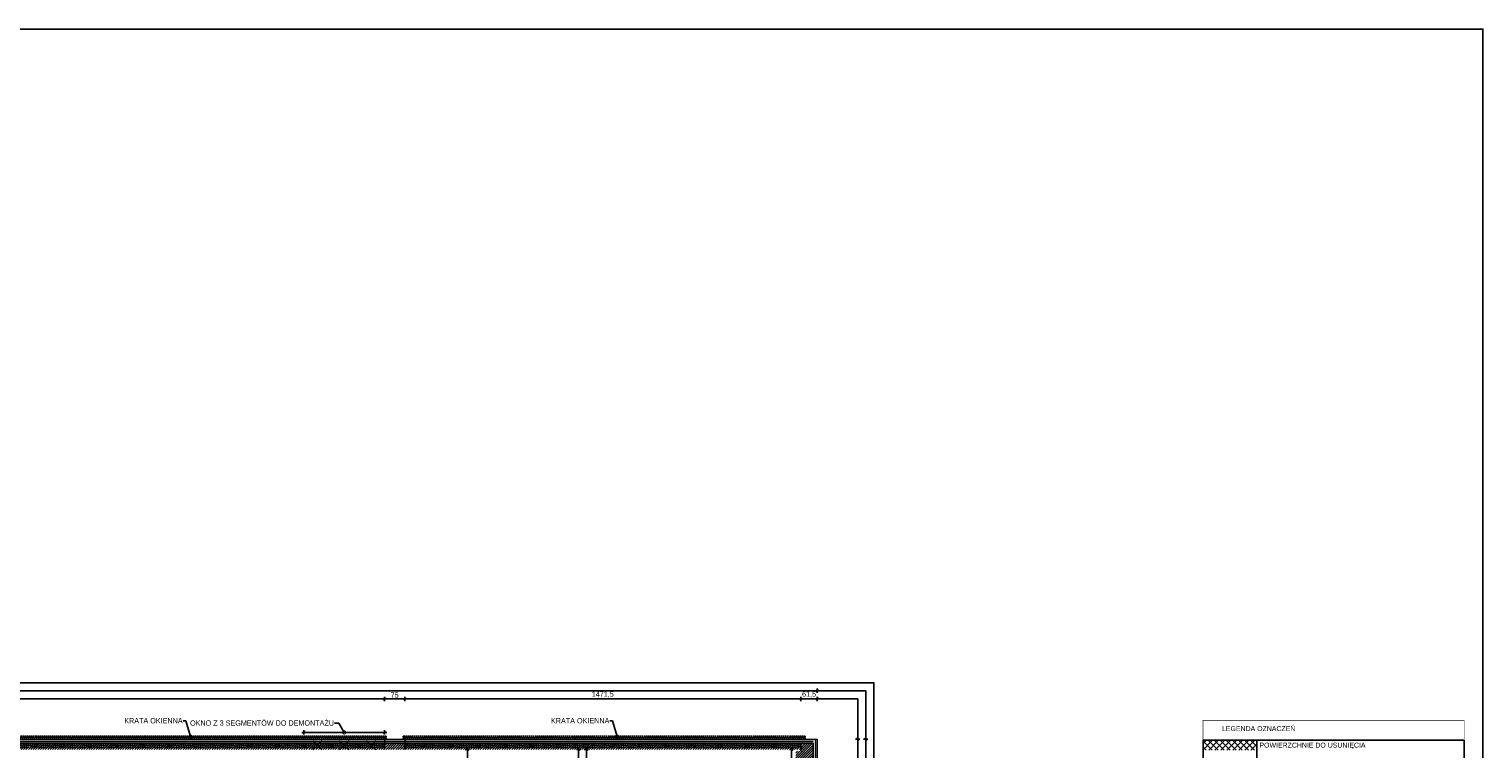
# Model space of a CAD drawing. Header units: millimetres. Extents: x 59331 to 112314, y -16110 to 34390.
# Tile 180 of 198: x 69429 to 74831, y 23218 to 25890. Entities that reach past the tile are written whole.
import ezdxf
from ezdxf import colors
from ezdxf.entities.mleader import LeaderData, LeaderLine
from ezdxf.math import Vec2, Vec3

# ---------------------------------------------------------------- set-up
doc = ezdxf.new("R2010")
doc.units = ezdxf.units.MM
doc.linetypes.add('DASHED', pattern=[0.75, 0.5, -0.25])
doc.layers.get('DEFPOINTS').update_dxf_attribs({"lineweight": 9})
for name, color, linetype in [('_HSA_HATCH_WYPEŁNIENIA_PRZEGRÓD', 205, 'Continuous'), ('_HSA_OPIS', 43, 'Continuous'), ('_HSA_STOLARKA_ZEWNĘTRZNA', 132, 'Continuous'), ('_HSA_WIDOKOWE', 1, 'Continuous'), ('_HSA_WIDOKOWE_CIENKIE', 8, 'Continuous'), ('_HSA_WYM_100', 141, 'Continuous'), ('_HSA_ŚCIANY_MUROWANE', 4, 'Continuous')]:
    doc.layers.add(name, color=color, linetype=linetype)
doc.layers.add('_HSA_IZOLACJA_TERMICZNA', color=2, linetype='Continuous', lineweight=5)
doc.layers.add('_HSA_POMOC_GRAFICZNE', color=7, linetype='Continuous', plot=False)
doc.layers.add('_HSA_UWAGI', color=50, linetype='Continuous', plot=False)
doc.layers.add('_HSA_WYBURZENIA', color=7, linetype='Continuous', true_color=0xdd0303)
doc.layers.add('_HSA_WYBURZENIA_01', color=7, linetype='Continuous', true_color=0xdd0303)
doc.styles.add('ARIAL_100', font='Arial.ttf', dxfattribs={"width": 0.8, "height": 20})
doc.linetypes.add('BATTING', pattern='A,0.00254,-2.54,[134,ltypeshp.shx,S=2.54,R=0,X=-2.54,Y=0],-5.08,[134,ltypeshp.shx,S=2.54,R=180,X=2.54,Y=0],-2.54', length=10.16254)
doc.dimstyles.new('WYM_WEWN_100', dxfattribs={"dimtxt": 20, "dimasz": 2, "dimexe": 10, "dimexo": 0, "dimgap": 4, "dimtad": 1, "dimdec": 1, "dimrnd": 0.1, "dimtxsty": 'ARIAL_100', "dimblk": 'Wym-03', "dimcen": 0, "dimdle": 10, "dimse1": 1, "dimse2": 1, "dimclrt": 256, "dimazin": 2, "dimtfac": 1, "dimtdec": 1, "dimtix": 1, "dimtmove": 2, "dimatfit": 0, "dimfxl": 1, "dimtolj": 1, "dimtzin": 0, "dimarcsym": 0})

# ---------------------------------------------------------------- blocks, each defined once
blk = doc.blocks.new('A$C8bc12de0')
at = {"linetype": 'ByBlock', "ltscale": 10}
for points in [[(2.9, 11.4), (10281.7, 11.4), (10281.7, 8.2), (2.9, 8.2)], [(10284.3, 11.4), (10281.7, 11.4), (10281.7, 0), (10284.3, 0)]]:
    blk.add_lwpolyline(points, close=True, dxfattribs=at)
blk = doc.blocks.new('A$Cb9eda6f9')
at = {"linetype": 'ByBlock', "ltscale": 10}
for points in [[(-3.6, 11.4), (-6.1, 11.4), (-6.1, 0), (-3.6, 0)], [(1485.6, 8.2), (-3.6, 8.2), (-3.6, 11.4), (1485.6, 11.4)], [(1488.1, 11.4), (1485.6, 11.4), (1485.6, 0), (1488.1, 0)]]:
    blk.add_lwpolyline(points, close=True, dxfattribs=at)
blk = doc.blocks.new('*U178')
at = {"linetype": 'ByBlock', "ltscale": 10}
for p, q in [((0, 14), (100, 14)), ((0, 0), (0, 14)), ((0, 0), (100, 0)), ((7, 0), (7, 14)), ((7, 7), (93, 7)), ((93, 14), (93, 0)), ((100, 14), (100, 0))]:
    blk.add_line(p, q, dxfattribs=at)
blk = doc.blocks.new('*U167')
at = {"linetype": 'ByBlock', "ltscale": 10}
for p, q in [((0, 14), (100, 14)), ((0, 0), (0, 14)), ((0, 0), (100, 0)), ((7, 0), (7, 14)), ((7, 7), (93, 7)), ((93, 14), (93, 0)), ((100, 14), (100, 0))]:
    blk.add_line(p, q, dxfattribs=at)
blk = doc.blocks.new('*U168')
at = {"linetype": 'ByBlock', "ltscale": 10}
for p, q in [((0, 14), (100, 14)), ((0, 0), (0, 14)), ((0, 0), (100, 0)), ((7, 0), (7, 14)), ((7, 7), (93, 7)), ((93, 14), (93, 0)), ((100, 14), (100, 0))]:
    blk.add_line(p, q, dxfattribs=at)
blk = doc.blocks.new('*U169')
at = {"linetype": 'ByBlock', "ltscale": 10}
for p, q in [((0, 14), (100, 14)), ((0, 0), (0, 14)), ((0, 0), (100, 0)), ((7, 0), (7, 14)), ((7, 7), (93, 7)), ((93, 14), (93, 0)), ((100, 14), (100, 0))]:
    blk.add_line(p, q, dxfattribs=at)
blk = doc.blocks.new('*U170')
at = {"linetype": 'ByBlock', "ltscale": 10}
for p, q in [((0, 14), (100, 14)), ((0, 0), (0, 14)), ((0, 0), (100, 0)), ((7, 0), (7, 14)), ((7, 7), (93, 7)), ((93, 14), (93, 0)), ((100, 14), (100, 0))]:
    blk.add_line(p, q, dxfattribs=at)
blk = doc.blocks.new('*U171')
at = {"linetype": 'ByBlock', "ltscale": 10}
for p, q in [((0, 14), (100, 14)), ((0, 0), (0, 14)), ((0, 0), (100, 0)), ((7, 0), (7, 14)), ((7, 7), (93, 7)), ((93, 14), (93, 0)), ((100, 14), (100, 0))]:
    blk.add_line(p, q, dxfattribs=at)
blk = doc.blocks.new('*U172')
at = {"linetype": 'ByBlock', "ltscale": 10}
for p, q in [((0, 14), (100, 14)), ((0, 0), (0, 14)), ((0, 0), (100, 0)), ((7, 0), (7, 14)), ((7, 7), (93, 7)), ((93, 14), (93, 0)), ((100, 14), (100, 0))]:
    blk.add_line(p, q, dxfattribs=at)
blk = doc.blocks.new('*U161')
at = {"linetype": 'ByBlock', "ltscale": 10}
for p, q in [((0, 14), (100, 14)), ((0, 0), (0, 14)), ((0, 0), (100, 0)), ((7, 0), (7, 14)), ((7, 7), (93, 7)), ((93, 14), (93, 0)), ((100, 14), (100, 0))]:
    blk.add_line(p, q, dxfattribs=at)
blk = doc.blocks.new('*U162')
at = {"linetype": 'ByBlock', "ltscale": 10}
for p, q in [((0, 14), (100, 14)), ((0, 0), (0, 14)), ((0, 0), (100, 0)), ((7, 0), (7, 14)), ((7, 7), (93, 7)), ((93, 14), (93, 0)), ((100, 14), (100, 0))]:
    blk.add_line(p, q, dxfattribs=at)
blk = doc.blocks.new('*U163')
at = {"linetype": 'ByBlock', "ltscale": 10}
for p, q in [((0, 14), (100, 14)), ((0, 0), (0, 14)), ((0, 0), (100, 0)), ((7, 0), (7, 14)), ((7, 7), (93, 7)), ((93, 14), (93, 0)), ((100, 14), (100, 0))]:
    blk.add_line(p, q, dxfattribs=at)
blk = doc.blocks.new('*U164')
at = {"linetype": 'ByBlock', "ltscale": 10}
for p, q in [((0, 14), (100, 14)), ((0, 0), (0, 14)), ((0, 0), (100, 0)), ((7, 0), (7, 14)), ((7, 7), (93, 7)), ((93, 14), (93, 0)), ((100, 14), (100, 0))]:
    blk.add_line(p, q, dxfattribs=at)
blk = doc.blocks.new('*U165')
at = {"linetype": 'ByBlock', "ltscale": 10}
for p, q in [((0, 14), (100, 14)), ((0, 0), (0, 14)), ((0, 0), (100, 0)), ((7, 0), (7, 14)), ((7, 7), (93, 7)), ((93, 14), (93, 0)), ((100, 14), (100, 0))]:
    blk.add_line(p, q, dxfattribs=at)
blk = doc.blocks.new('*U166')
at = {"linetype": 'ByBlock', "ltscale": 10}
for p, q in [((0, 14), (100, 14)), ((0, 0), (0, 14)), ((0, 0), (100, 0)), ((7, 0), (7, 14)), ((7, 7), (93, 7)), ((93, 14), (93, 0)), ((100, 14), (100, 0))]:
    blk.add_line(p, q, dxfattribs=at)
blk = doc.blocks.new('*U155')
at = {"linetype": 'ByBlock', "ltscale": 10}
for p, q in [((0, 14), (100, 14)), ((0, 0), (0, 14)), ((0, 0), (100, 0)), ((7, 0), (7, 14)), ((7, 7), (93, 7)), ((93, 14), (93, 0)), ((100, 14), (100, 0))]:
    blk.add_line(p, q, dxfattribs=at)
blk = doc.blocks.new('*U156')
at = {"linetype": 'ByBlock', "ltscale": 10}
for p, q in [((0, 14), (100, 14)), ((0, 0), (0, 14)), ((0, 0), (100, 0)), ((7, 0), (7, 14)), ((7, 7), (93, 7)), ((93, 14), (93, 0)), ((100, 14), (100, 0))]:
    blk.add_line(p, q, dxfattribs=at)
blk = doc.blocks.new('*U157')
at = {"linetype": 'ByBlock', "ltscale": 10}
for p, q in [((0, 14), (100, 14)), ((0, 0), (0, 14)), ((0, 0), (100, 0)), ((7, 0), (7, 14)), ((7, 7), (93, 7)), ((93, 14), (93, 0)), ((100, 14), (100, 0))]:
    blk.add_line(p, q, dxfattribs=at)
blk = doc.blocks.new('*U158')
at = {"linetype": 'ByBlock', "ltscale": 10}
for p, q in [((0, 14), (100, 14)), ((0, 0), (0, 14)), ((0, 0), (100, 0)), ((7, 0), (7, 14)), ((7, 7), (93, 7)), ((93, 14), (93, 0)), ((100, 14), (100, 0))]:
    blk.add_line(p, q, dxfattribs=at)
blk = doc.blocks.new('*U159')
at = {"linetype": 'ByBlock', "ltscale": 10}
for p, q in [((0, 14), (100, 14)), ((0, 0), (0, 14)), ((0, 0), (100, 0)), ((7, 0), (7, 14)), ((7, 7), (93, 7)), ((93, 14), (93, 0)), ((100, 14), (100, 0))]:
    blk.add_line(p, q, dxfattribs=at)
blk = doc.blocks.new('*U160')
at = {"linetype": 'ByBlock', "ltscale": 10}
for p, q in [((0, 14), (100, 14)), ((0, 0), (0, 14)), ((0, 0), (100, 0)), ((7, 0), (7, 14)), ((7, 7), (93, 7)), ((93, 14), (93, 0)), ((100, 14), (100, 0))]:
    blk.add_line(p, q, dxfattribs=at)
blk = doc.blocks.new('*U137')
at = {"linetype": 'ByBlock', "ltscale": 10}
for p, q in [((0, 14), (100, 14)), ((0, 0), (0, 14)), ((0, 0), (100, 0)), ((7, 0), (7, 14)), ((7, 7), (93, 7)), ((93, 14), (93, 0)), ((100, 14), (100, 0))]:
    blk.add_line(p, q, dxfattribs=at)
blk = doc.blocks.new('*U138')
at = {"linetype": 'ByBlock', "ltscale": 10}
for p, q in [((0, 14), (100, 14)), ((0, 0), (0, 14)), ((0, 0), (100, 0)), ((7, 0), (7, 14)), ((7, 7), (93, 7)), ((93, 14), (93, 0)), ((100, 14), (100, 0))]:
    blk.add_line(p, q, dxfattribs=at)
blk = doc.blocks.new('*U139')
at = {"linetype": 'ByBlock', "ltscale": 10}
for p, q in [((0, 14), (100, 14)), ((0, 0), (0, 14)), ((0, 0), (100, 0)), ((7, 0), (7, 14)), ((7, 7), (93, 7)), ((93, 14), (93, 0)), ((100, 14), (100, 0))]:
    blk.add_line(p, q, dxfattribs=at)
blk = doc.blocks.new('*U140')
at = {"linetype": 'ByBlock', "ltscale": 10}
for p, q in [((0, 14), (71.5, 14)), ((0, 0), (0, 14)), ((0, 0), (71.5, 0)), ((7, 0), (7, 14)), ((7, 7), (64.5, 7)), ((64.5, 14), (64.5, 0)), ((71.5, 14), (71.5, 0))]:
    blk.add_line(p, q, dxfattribs=at)
blk = doc.blocks.new('*U141')
at = {"linetype": 'ByBlock', "ltscale": 10}
for p, q in [((0, 14), (100, 14)), ((0, 0), (0, 14)), ((0, 0), (100, 0)), ((7, 0), (7, 14)), ((7, 7), (93, 7)), ((93, 14), (93, 0)), ((100, 14), (100, 0))]:
    blk.add_line(p, q, dxfattribs=at)
blk = doc.blocks.new('*U142')
at = {"linetype": 'ByBlock', "ltscale": 10}
for p, q in [((0, 14), (100, 14)), ((0, 0), (0, 14)), ((0, 0), (100, 0)), ((7, 0), (7, 14)), ((7, 7), (93, 7)), ((93, 14), (93, 0)), ((100, 14), (100, 0))]:
    blk.add_line(p, q, dxfattribs=at)
blk = doc.blocks.new('*U143')
at = {"linetype": 'ByBlock', "ltscale": 10}
for p, q in [((0, 14), (100, 14)), ((0, 0), (0, 14)), ((0, 0), (100, 0)), ((7, 0), (7, 14)), ((7, 7), (93, 7)), ((93, 14), (93, 0)), ((100, 14), (100, 0))]:
    blk.add_line(p, q, dxfattribs=at)
blk = doc.blocks.new('*U144')
at = {"linetype": 'ByBlock', "ltscale": 10}
for p, q in [((0, 14), (100, 14)), ((0, 0), (0, 14)), ((0, 0), (100, 0)), ((7, 0), (7, 14)), ((7, 7), (93, 7)), ((93, 14), (93, 0)), ((100, 14), (100, 0))]:
    blk.add_line(p, q, dxfattribs=at)
blk = doc.blocks.new('*U145')
at = {"linetype": 'ByBlock', "ltscale": 10}
for p, q in [((0, 14), (100, 14)), ((0, 0), (0, 14)), ((0, 0), (100, 0)), ((7, 0), (7, 14)), ((7, 7), (93, 7)), ((93, 14), (93, 0)), ((100, 14), (100, 0))]:
    blk.add_line(p, q, dxfattribs=at)
blk = doc.blocks.new('*U146')
at = {"linetype": 'ByBlock', "ltscale": 10}
for p, q in [((0, 14), (100, 14)), ((0, 0), (0, 14)), ((0, 0), (100, 0)), ((7, 0), (7, 14)), ((7, 7), (93, 7)), ((93, 14), (93, 0)), ((100, 14), (100, 0))]:
    blk.add_line(p, q, dxfattribs=at)
blk = doc.blocks.new('Wym-03')
for p, q in [((-4, 0), (4, 0)), ((0, 4), (0, -4))]:
    blk.add_line(p, q)
blk.add_lwpolyline([(-2.8, -2.8, 0.8, 0.8, 0), (2.8, 2.8, 0.05, 0.05, 0)], format="xyseb")
blk = doc.blocks.new('*D382')
at = {"layer": '_HSA_WYBURZENIA_01', "color": 0, "lineweight": -2, "transparency": 16777216}
blk.add_line((70748.3, 23278.9), (70452.3, 23278.9), dxfattribs=at)
at = {"layer": 'DEFPOINTS', "color": 0, "transparency": 16777216}
for p in [(70450.3, 23278.9), (70450.3, 23224.5), (70750.3, 23224.5)]:
    blk.add_point(p, dxfattribs=at)
at = {"layer": '_HSA_WYBURZENIA_01', "color": 0, "lineweight": -2, "transparency": 16777216, "xscale": 2, "yscale": 2, "zscale": 2}
for p, rotation in [((70450.3, 23278.9), 180.0000000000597), ((70750.3, 23278.9), 5.971223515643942e-11)]:
    blk.add_blockref('Wym-03', p, dxfattribs=dict(at, rotation=rotation))
blk = doc.blocks.new('_DotSmall')
at = {"color": 0, "linetype": 'ByBlock', "const_width": 0.5}
blk.add_lwpolyline([(-0.0625, 0, 1), (0.0625, 0, 1)], format="xyb", close=True, dxfattribs=at)
blk = doc.blocks.new('A$C6782ac1e')
at = {"linetype": 'Continuous', "ltscale": 400}
for p, q in [((20.6, 12.2), (-20.6, -12.2)), ((-12.2, 20.6), (12.2, -20.6))]:
    blk.add_line(p, q, dxfattribs=at)
blk = doc.blocks.new('*D424')
at = {"layer": '_HSA_WYM_100', "color": 0, "lineweight": -2, "transparency": 16777216}
blk.add_line((60492.3, 23403.5), (70748.3, 23403.5), dxfattribs=at)
at = {"layer": 'DEFPOINTS', "color": 0, "transparency": 16777216}
for p in [(70750.3, 23403.5), (60490.3, 23238.5), (70750.3, 23238.5)]:
    blk.add_point(p, dxfattribs=at)
at = {"layer": '_HSA_WYM_100', "color": 0, "lineweight": -2, "transparency": 16777216, "xscale": 2, "yscale": 2, "zscale": 2}
for p, rotation in [((60490.3, 23403.5), 179.9999999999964), ((70750.3, 23403.5), 359.9999999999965)]:
    blk.add_blockref('Wym-03', p, dxfattribs=dict(at, rotation=rotation))
at = {"layer": '_HSA_WYM_100', "transparency": 16777216, "insert": (65620.3, 23417.7), "char_height": 20, "attachment_point": 5, "style": 'ARIAL_100'}
blk.add_mtext('\\A1;10260', dxfattribs=at)
blk = doc.blocks.new('*D425')
at = {"layer": '_HSA_WYM_100', "color": 0, "lineweight": -2, "transparency": 16777216}
blk.add_line((70752.3, 23403.5), (70823.3, 23403.5), dxfattribs=at)
at = {"layer": 'DEFPOINTS', "color": 0, "transparency": 16777216}
for p in [(70825.3, 23403.5), (70750.3, 23238.5), (70825.3, 23238.5)]:
    blk.add_point(p, dxfattribs=at)
at = {"layer": '_HSA_WYM_100', "color": 0, "lineweight": -2, "transparency": 16777216, "xscale": 2, "yscale": 2, "zscale": 2}
for p, rotation in [((70750.3, 23403.5), 179.9999999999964), ((70825.3, 23403.5), 359.9999999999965)]:
    blk.add_blockref('Wym-03', p, dxfattribs=dict(at, rotation=rotation))
at = {"layer": '_HSA_WYM_100', "transparency": 16777216, "insert": (70787.8, 23417.7), "char_height": 20, "attachment_point": 5, "style": 'ARIAL_100'}
blk.add_mtext('\\A1;75', dxfattribs=at)
blk = doc.blocks.new('*D426')
at = {"layer": '_HSA_WYM_100', "color": 0, "lineweight": -2, "transparency": 16777216}
blk.add_line((70827.3, 23403.5), (72294.8, 23403.5), dxfattribs=at)
at = {"layer": 'DEFPOINTS', "color": 0, "transparency": 16777216}
for p in [(72296.8, 23403.5), (70825.3, 23238.5), (72296.8, 23238.5)]:
    blk.add_point(p, dxfattribs=at)
at = {"layer": '_HSA_WYM_100', "color": 0, "lineweight": -2, "transparency": 16777216, "xscale": 2, "yscale": 2, "zscale": 2}
for p, rotation in [((70825.3, 23403.5), 179.9999999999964), ((72296.8, 23403.5), 359.9999999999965)]:
    blk.add_blockref('Wym-03', p, dxfattribs=dict(at, rotation=rotation))
at = {"layer": '_HSA_WYM_100', "transparency": 16777216, "insert": (71561.1, 23419.5), "char_height": 20, "attachment_point": 5, "style": 'ARIAL_100'}
blk.add_mtext('\\A1;1471,5', dxfattribs=at)
blk = doc.blocks.new('*D427')
at = {"layer": '_HSA_WYM_100', "color": 0, "lineweight": -2, "transparency": 16777216}
blk.add_line((72298.8, 23403.5), (72356.2, 23403.5), dxfattribs=at)
at = {"layer": 'DEFPOINTS', "color": 0, "transparency": 16777216}
for p in [(72358.2, 23403.5), (72296.8, 23238.5), (72358.2, 23238.5)]:
    blk.add_point(p, dxfattribs=at)
at = {"layer": '_HSA_WYM_100', "color": 0, "lineweight": -2, "transparency": 16777216, "xscale": 2, "yscale": 2, "zscale": 2}
for p, rotation in [((72296.8, 23403.5), 179.9999999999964), ((72358.2, 23403.5), 359.9999999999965)]:
    blk.add_blockref('Wym-03', p, dxfattribs=dict(at, rotation=rotation))
at = {"layer": '_HSA_WYM_100', "transparency": 16777216, "insert": (72327.5, 23419.5), "char_height": 20, "attachment_point": 5, "style": 'ARIAL_100'}
blk.add_mtext('\\A1;61,5', dxfattribs=at)
blk = doc.blocks.new('*D428')
at = {"layer": '_HSA_WYM_100', "color": 0, "lineweight": -2, "transparency": 16777216}
blk.add_line((72356.2, 23433.5), (60433.3, 23433.5), dxfattribs=at)
at = {"layer": 'DEFPOINTS', "color": 0, "transparency": 16777216}
for p in [(60431.3, 23433.5), (60431.3, 23253.5), (72358.2, 23253.5)]:
    blk.add_point(p, dxfattribs=at)
at = {"layer": '_HSA_WYM_100', "color": 0, "lineweight": -2, "transparency": 16777216, "xscale": 2, "yscale": 2, "zscale": 2, "rotation": 180}
blk.add_blockref('Wym-03', (60431.3, 23433.5), dxfattribs=at)
at = {"layer": '_HSA_WYM_100', "color": 0, "lineweight": -2, "transparency": 16777216, "xscale": 2, "yscale": 2, "zscale": 2}
blk.add_blockref('Wym-03', (72358.2, 23433.5), dxfattribs=at)
at = {"layer": '_HSA_WYM_100', "transparency": 16777216, "insert": (66394.8, 23447.7), "char_height": 20, "attachment_point": 5, "style": 'ARIAL_100'}
blk.add_mtext('\\A1;11927', dxfattribs=at)
blk = doc.blocks.new('*D430')
at = {"layer": '_HSA_WYM_100', "color": 0, "lineweight": -2, "transparency": 16777216}
blk.add_line((72508.2, 22561.2), (72508.2, 23251.5), dxfattribs=at)
at = {"layer": 'DEFPOINTS', "color": 0, "transparency": 16777216}
for p in [(72358.2, 23253.5), (72508.2, 23253.5), (72343.2, 22559.2)]:
    blk.add_point(p, dxfattribs=at)
at = {"layer": '_HSA_WYM_100', "color": 0, "lineweight": -2, "transparency": 16777216, "xscale": 2, "yscale": 2, "zscale": 2}
for p, rotation in [((72508.2, 23253.5), 90), ((72508.2, 22559.2), 270)]:
    blk.add_blockref('Wym-03', p, dxfattribs=dict(at, rotation=rotation))
at = {"layer": '_HSA_WYM_100', "transparency": 16777216, "insert": (72492.2, 22906.3), "char_height": 20, "attachment_point": 5, "rotation": 90, "style": 'ARIAL_100'}
blk.add_mtext('\\A1;694,5', dxfattribs=at)
blk = doc.blocks.new('*D452')
at = {"layer": '_HSA_WYM_100', "color": 0, "lineweight": -2, "transparency": 16777216}
blk.add_line((72538.2, 23251.5), (72538.2, 19529.4), dxfattribs=at)
at = {"layer": 'DEFPOINTS', "color": 0, "transparency": 16777216}
for p in [(72358.2, 23253.5), (72358.2, 19527.4), (72538.2, 19527.4)]:
    blk.add_point(p, dxfattribs=at)
at = {"layer": '_HSA_WYM_100', "color": 0, "lineweight": -2, "transparency": 16777216, "xscale": 2, "yscale": 2, "zscale": 2}
for p, rotation in [((72538.2, 23253.5), 90), ((72538.2, 19527.4), 270)]:
    blk.add_blockref('Wym-03', p, dxfattribs=dict(at, rotation=rotation))
at = {"layer": '_HSA_WYM_100', "transparency": 16777216, "insert": (72524, 21390.5), "char_height": 20, "attachment_point": 5, "rotation": 90, "style": 'ARIAL_100'}
blk.add_mtext('\\A1;3726', dxfattribs=at)
blk = doc.blocks.new('*D757')
at = {"layer": '_HSA_WYM_100', "color": 0, "lineweight": -2, "transparency": 16777216}
blk.add_line((71057.8, 22590.1), (71057.8, 23214.1), dxfattribs=at)
at = {"layer": 'DEFPOINTS', "color": 0, "transparency": 16777216}
for p in [(71057.8, 23216.1), (71061.1, 23216.1), (71063.6, 22588.1)]:
    blk.add_point(p, dxfattribs=at)
at = {"layer": '_HSA_WYM_100', "color": 0, "lineweight": -2, "transparency": 16777216, "xscale": 2, "yscale": 2, "zscale": 2}
for p, rotation in [((71057.8, 23216.1), 89.9999999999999), ((71057.8, 22588.1), 269.9999999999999)]:
    blk.add_blockref('Wym-03', p, dxfattribs=dict(at, rotation=rotation))
at = {"layer": '_HSA_WYM_100', "transparency": 16777216, "insert": (71043.6, 22902.1), "char_height": 20, "attachment_point": 5, "rotation": 90, "style": 'ARIAL_100'}
blk.add_mtext('\\A1;628', dxfattribs=at)
blk = doc.blocks.new('*D794')
at = {"layer": '_HSA_WYM_100', "color": 0, "lineweight": -2, "transparency": 16777216}
blk.add_line((72262.3, 22747.1), (72262.3, 23214.1), dxfattribs=at)
at = {"layer": 'DEFPOINTS', "color": 0, "transparency": 16777216}
for p in [(72262.3, 23216.1), (72296.8, 23216.1), (72313.8, 22745.1)]:
    blk.add_point(p, dxfattribs=at)
at = {"layer": '_HSA_WYM_100', "color": 0, "lineweight": -2, "transparency": 16777216, "xscale": 2, "yscale": 2, "zscale": 2}
for p, rotation in [((72262.3, 23216.1), 89.9999999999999), ((72262.3, 22745.1), 269.9999999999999)]:
    blk.add_blockref('Wym-03', p, dxfattribs=dict(at, rotation=rotation))
at = {"layer": '_HSA_WYM_100', "transparency": 16777216, "insert": (72248.3, 22980.6), "char_height": 20, "attachment_point": 5, "rotation": 90, "style": 'ARIAL_100'}
blk.add_mtext('\\A1;471', dxfattribs=at)
blk = doc.blocks.new('*D828')
at = {"layer": '_HSA_WYM_100', "color": 0, "lineweight": -2, "transparency": 16777216}
blk.add_line((71470.9, 23214.1), (71470.9, 21368.5), dxfattribs=at)
at = {"layer": 'DEFPOINTS', "color": 0, "transparency": 16777216}
for p in [(71411.8, 23216.1), (71411.8, 21366.5), (71470.9, 21366.5)]:
    blk.add_point(p, dxfattribs=at)
at = {"layer": '_HSA_WYM_100', "color": 0, "lineweight": -2, "transparency": 16777216, "xscale": 2, "yscale": 2, "zscale": 2}
for p, rotation in [((71470.9, 23216.1), 89.99999999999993), ((71470.9, 21366.5), 269.9999999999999)]:
    blk.add_blockref('Wym-03', p, dxfattribs=dict(at, rotation=rotation))
at = {"layer": '_HSA_WYM_100', "transparency": 16777216, "insert": (71454.8, 22326.2), "char_height": 20, "attachment_point": 5, "rotation": 90, "style": 'ARIAL_100'}
blk.add_mtext('\\A1;1849,5', dxfattribs=at)
blk = doc.blocks.new('*D830')
at = {"layer": '_HSA_WYM_100', "color": 0, "lineweight": -2, "transparency": 16777216}
blk.add_line((71500.4, 21046.1), (71500.4, 23214.1), dxfattribs=at)
at = {"layer": 'DEFPOINTS', "color": 0, "transparency": 16777216}
for p in [(71470.9, 23216.1), (71500.4, 23216.1), (71470.9, 21044.1)]:
    blk.add_point(p, dxfattribs=at)
at = {"layer": '_HSA_WYM_100', "color": 0, "lineweight": -2, "transparency": 16777216, "xscale": 2, "yscale": 2, "zscale": 2}
for p, rotation in [((71500.4, 23216.1), 89.9999999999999), ((71500.4, 21044.1), 269.9999999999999)]:
    blk.add_blockref('Wym-03', p, dxfattribs=dict(at, rotation=rotation))
at = {"layer": '_HSA_WYM_100', "transparency": 16777216, "insert": (71486.4, 22326.4), "char_height": 20, "attachment_point": 5, "rotation": 90, "style": 'ARIAL_100'}
blk.add_mtext('\\A1;2172', dxfattribs=at)

msp = doc.modelspace()

# ---------------------------------------------------------------- hatches: boundary and pattern name
at = {"layer": '_HSA_HATCH_WYPEŁNIENIA_PRZEGRÓD', "true_color": 0x969696}
msp.add_hatch(color=252, dxfattribs=at).paths.add_polyline_path([(72278.19, 23173.28), (72278.19, 23209), (72296.81, 23209), (72296.81, 23216.14), (60490.33, 23216.14), (60490.33, 23253.53), (72358.19, 23253.53), (72358.19, 22564.17), (72343.19, 22564.17), (72343.19, 22559.17), (72313.81, 22559.17), (72313.81, 23173.28)])
at = {"layer": '_HSA_HATCH_WYPEŁNIENIA_PRZEGRÓD'}
h = msp.add_hatch(dxfattribs=at)
h.set_pattern_fill('ANSI31', color=256, scale=2, style=0)
h.set_pattern_definition([(45, (0, -5754.548), (-4.49012806, 4.49012806), [])])
h.paths.add_polyline_path([(72278.19, 23173.28), (72278.19, 23209), (72296.81, 23209), (72296.81, 23216.14), (60490.33, 23216.14), (60490.33, 23238.53), (72343.19, 23238.53), (72343.19, 22559.17), (72313.81, 22559.17), (72313.81, 23173.28)])
at = {"layer": '_HSA_WYBURZENIA'}
h = msp.add_hatch(dxfattribs=at)
h.set_pattern_fill('ANSI37', color=256, scale=5, angle=-90)
h.set_pattern_definition([(315, (66466.117, 29247.514), (11.22532, 11.22532), []), (45, (66466.117, 29247.514), (-11.22532, 11.22532), [])])
h.paths.add_polyline_path([(73991.33, 23250.2), (73791.33, 23250.2), (73791.33, 23213.22), (73991.33, 23213.22)])

# ---------------------------------------------------------------- linework, layer by layer
at = {"layer": '_HSA_IZOLACJA_TERMICZNA'}
for p, q in [((60431.33, 23253.53), (72358.19, 23253.53)), ((70750.33, 23253.53), (70750.33, 23238.53)), ((70825.33, 23253.53), (70825.33, 23238.53)), ((72358.19, 23253.53), (72358.19, 22564.17))]:
    msp.add_line(p, q, dxfattribs=at)
at = {"layer": '_HSA_IZOLACJA_TERMICZNA', "color": 8, "linetype": 'BATTING', "ltscale": 0.7}
msp.add_line((60446.33, 23246.03), (72343.19, 23246.03), dxfattribs=at)
at = {"layer": '_HSA_IZOLACJA_TERMICZNA', "color": 8, "linetype": 'BATTING', "ltscale": 0.6}
msp.add_line((72351.19, 23253.53), (72351.19, 22564.17), dxfattribs=at)
at = {"layer": '_HSA_OPIS'}
for p, q in [((73791.33, 23250.2), (74761.33, 23250.2)), ((73791.33, 23250.2), (73791.33, 23176.25)), ((73991.33, 23250.2), (73991.33, 23176.25)), ((74761.33, 23250.2), (74761.33, 23176.25))]:
    msp.add_line(p, q, dxfattribs=at)
at = {"layer": '_HSA_OPIS', "const_width": 1.85}
msp.add_lwpolyline([(73791.33, 23324.14), (74761.33, 23324.14), (74761.33, 23250.2), (73791.33, 23250.2)], close=True, dxfattribs=at)
at = {"layer": '_HSA_POMOC_GRAFICZNE'}
msp.add_lwpolyline([(59331.33, 17890.48), (74831.33, 17890.48), (74831.33, 25890.48), (59331.33, 25890.48)], close=True, dxfattribs=at)
at = {"layer": '_HSA_STOLARKA_ZEWNĘTRZNA', "ltscale": 10, "const_width": 2}
for points in [[(69550.33, 23238.53), (69550.33, 23224.53)], [(69850.33, 23238.53), (69850.33, 23224.53)], [(70150.33, 23238.53), (70150.33, 23224.53)], [(70450.33, 23238.53), (70450.33, 23224.53)], [(70750.33, 23238.53), (70750.33, 23224.53)], [(70825.33, 23238.53), (70825.33, 23224.53)], [(71096.81, 23238.53), (71096.81, 23224.53)], [(71396.81, 23238.53), (71396.81, 23224.53)], [(71696.81, 23238.53), (71696.81, 23224.53)], [(71996.81, 23238.53), (71996.81, 23224.53)], [(72296.81, 23238.53), (72296.81, 23224.53)]]:
    msp.add_lwpolyline(points, dxfattribs=at)
at = {"layer": '_HSA_UWAGI'}
for points in [[(60221.33, 23463.53), (72568.19, 23463.53), (72568.19, 19317.42), (60221.33, 19317.42)], [(60251.33, 23433.53), (72538.19, 23433.53), (72538.19, 19347.42), (60251.33, 19347.42)], [(60281.33, 23403.53), (72508.19, 23403.53), (72508.19, 19377.42), (60281.33, 19377.42)]]:
    msp.add_lwpolyline(points, close=True, dxfattribs=at)
at = {"layer": '_HSA_WIDOKOWE', "linetype": 'DASHED', "ltscale": 10}
for points in [[(60485.33, 23253.53), (60485.33, 23258.53), (70750.33, 23258.53), (70750.33, 23253.53)], [(70825.33, 23253.53), (70825.33, 23258.53), (72307.33, 23258.53), (72307.33, 23253.53)]]:
    msp.add_lwpolyline(points, dxfattribs=at)
at = {"layer": '_HSA_ŚCIANY_MUROWANE'}
for p, q in [((60490.33, 23238.53), (72343.19, 23238.53)), ((70750.33, 23216.14), (70750.33, 23238.53)), ((70825.33, 23216.14), (70825.33, 23238.53))]:
    msp.add_line(p, q, dxfattribs=at)
at = {"layer": '_HSA_ŚCIANY_MUROWANE', "ltscale": 0.07}
for p, q in [((72296.81, 23209), (72296.81, 23238.53)), ((72343.19, 22559.17), (72343.19, 23238.53))]:
    msp.add_line(p, q, dxfattribs=at)

# ---------------------------------------------------------------- block references
at = {"layer": '_HSA_STOLARKA_ZEWNĘTRZNA', "linetype": 'DASHED', "ltscale": 10, "xscale": -1, "rotation": 180}
for name, p in [('*U178', (69350.33, 23238.53)), ('*U167', (69450.33, 23238.53)), ('*U168', (69550.33, 23238.53)), ('*U169', (69650.33, 23238.53)), ('*U170', (69750.33, 23238.53)), ('*U171', (69850.33, 23238.53)), ('*U172', (69950.33, 23238.53)), ('*U161', (70050.33, 23238.53)), ('*U162', (70150.33, 23238.53)), ('*U163', (70250.33, 23238.53)), ('*U164', (70350.33, 23238.53)), ('*U165', (70450.33, 23238.53)), ('*U166', (70550.33, 23238.53)), ('*U155', (70650.33, 23238.53)), ('*U140', (70825.33, 23238.53)), ('*U156', (70896.81, 23238.53)), ('*U157', (70996.81, 23238.53)), ('*U158', (71096.81, 23238.53)), ('*U159', (71196.81, 23238.53)), ('*U160', (71296.81, 23238.53)), ('*U137', (71396.81, 23238.53)), ('*U138', (71496.81, 23238.53)), ('*U139', (71596.81, 23238.53)), ('*U141', (71696.81, 23238.53)), ('*U142', (71796.81, 23238.53)), ('*U143', (71896.81, 23238.53)), ('*U144', (71996.81, 23238.53)), ('*U145', (72096.81, 23238.53)), ('*U146', (72196.81, 23238.53))]:
    msp.add_blockref(name, p, dxfattribs=at)
at = {"layer": '_HSA_WIDOKOWE_CIENKIE', "linetype": 'DASHED', "ltscale": 10}
for name, p in [('A$C8bc12de0', (60472.2, 23253.53)), ('A$Cb9eda6f9', (70825.33, 23253.53))]:
    msp.add_blockref(name, p, dxfattribs=at)
at = {"layer": '_HSA_WYBURZENIA', "rotation": 14.34042781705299}
for p in [(70500.33, 23231.53), (70600.33, 23231.53), (70700.33, 23231.53)]:
    msp.add_blockref('A$C6782ac1e', p, dxfattribs=at)

# ---------------------------------------------------------------- texts
at = {"layer": '_HSA_OPIS', "insert": (73862.05, 23302.43), "char_height": 18.4865, "attachment_point": 1, "line_spacing_factor": 0.85, "style": 'ARIAL_100'}
msp.add_mtext_dynamic_manual_height_columns('LEGENDA OZNACZEŃ', width=684.6149, gutter_width=4500.43, heights=[0], dxfattribs=at)
at = {"layer": '_HSA_OPIS', "insert": (74001.03, 23241.02), "char_height": 18.4865, "attachment_point": 1, "style": 'ARIAL_100'}
msp.add_mtext_dynamic_manual_height_columns('POWIERZCHNIE DO USUNIĘCIA', width=670.28, gutter_width=4500.43, heights=[0], dxfattribs=at)

# ---------------------------------------------------------------- dimensions: what is measured, and where the dimension line sits
at = {"layer": '_HSA_WYBURZENIA_01'}
dim = msp.add_aligned_dim(p1=(70750.33, 23224.53), p2=(70450.33, 23224.53), distance=-54.38, text=' ', dimstyle='WYM_WEWN_100', dxfattribs=at)
dim.commit()
dim.dimension.update_dxf_attribs({"geometry": '*D382', "text_midpoint": (70600.33, 23278.91)})
at = {"layer": '_HSA_WYM_100'}
for p2, distance, picture, middle in [((60431.33, 23253.53), -180, '*D428', (66394.76, 23447.74)), ((72358.19, 19527.42), 180, '*D452', (72523.97, 21390.48))]:
    dim = msp.add_aligned_dim(p1=(72358.19, 23253.53), p2=p2, distance=distance, dimstyle='WYM_WEWN_100', override={"dimrnd": 0.5}, dxfattribs=at)
    dim.commit()
    dim.dimension.update_dxf_attribs({"geometry": picture, "text_midpoint": middle})
for base, p1, p2, angle, picture, middle in [((70750.33, 23403.53), (60490.33, 23238.53), (70750.33, 23238.53), 180, '*D424', (65620.33, 23417.74)), ((70825.33, 23403.53), (70750.33, 23238.53), (70825.33, 23238.53), 180, '*D425', (70787.83, 23417.7)), ((72296.81, 23403.53), (70825.33, 23238.53), (72296.81, 23238.53), 180, '*D426', (71561.07, 23419.55)), ((72358.19, 23403.53), (72296.81, 23238.53), (72358.19, 23238.53), 180, '*D427', (72327.5, 23419.55)), ((72508.19, 23253.53), (72343.19, 22559.17), (72358.19, 23253.53), 270, '*D430', (72492.17, 22906.35)), ((71057.78, 23216.14), (71063.56, 22588.14), (71061.15, 23216.14), 270, '*D757', (71043.57, 22902.14)), ((72262.29, 23216.14), (72313.81, 22745.14), (72296.81, 23216.14), 270, '*D794', (72248.25, 22980.64))]:
    dim = msp.add_linear_dim(base=base, p1=p1, p2=p2, angle=angle, dimstyle='WYM_WEWN_100', override={"dimrnd": 0.5}, dxfattribs=at)
    dim.commit()
    dim.dimension.update_dxf_attribs({"geometry": picture, "text_midpoint": middle})
for base, p1, p2, angle, picture, middle in [((71470.86, 21366.53), (71411.81, 23216.14), (71411.81, 21366.53), 270, '*D828', (71454.84, 22326.22)), ((71500.4, 23216.14), (71470.86, 21044.14), (71470.86, 23216.14), 90, '*D830', (71486.35, 22326.39))]:
    dim = msp.add_linear_dim(base=base, p1=p1, p2=p2, angle=angle, dimstyle='WYM_WEWN_100', override={"dimrnd": 0.5}, dxfattribs=at)
    dim.commit()
    dim.dimension.update_dxf_attribs({"geometry": picture, "text_midpoint": middle, "dimtype": 161})

# ---------------------------------------------------------------- leaders
at = {"layer": '_HSA_OPIS'}
ml = msp.add_multileader_mtext('Standard', dxfattribs=at)
ml.set_content('KRATA OKIENNA', color=256, style='ARIAL_100')
ml.set_leader_properties()
ml.set_arrow_properties(name='DOTSMALL')
ml.build(insert=Vec2(0, 0))
ml.multileader.update_dxf_attribs({"dogleg_length": 10, "arrow_head_size": 25})
ctx = ml.context
ctx.base_point, ctx.char_height, ctx.arrow_head_size, ctx.plane_origin = Vec3(69818.29, 23322.31), 20, 25, Vec3(69265.6, 24175.25)
ctx.text_align_type = 2
notes = []
notes.append((ctx, [(0, (1, 1, 0), (70012.02, 23322.31), (-1, 0), 10, [(0, [(70029.13, 23263.3)], 0, [])])]))
ctx.mtext.insert, ctx.mtext.rotation, ctx.mtext.width, ctx.mtext.defined_height, ctx.mtext.alignment, ctx.mtext.line_spacing_factor = Vec3(70000.02, 23332.48), -6.2831853, 329.0821, 173.28, 3, 0.8
ml = msp.add_multileader_mtext('Standard', dxfattribs=at)
ml.set_content('KRATA OKIENNA', color=256, style='ARIAL_100')
ml.set_leader_properties()
ml.set_arrow_properties(name='DOTSMALL')
ml.build(insert=Vec2(0, 0))
ml.multileader.update_dxf_attribs({"dogleg_length": 10, "arrow_head_size": 25})
ctx = ml.context
ctx.base_point, ctx.char_height, ctx.arrow_head_size, ctx.plane_origin = Vec3(71403.87, 23322.31), 20, 25, Vec3(70851.19, 24175.25)
ctx.text_align_type = 2
notes.append((ctx, [(0, (1, 1, 0), (71597.61, 23322.31), (-1, 0), 10, [(0, [(71614.71, 23263.3)], 0, [])])]))
ctx.mtext.insert, ctx.mtext.rotation, ctx.mtext.width, ctx.mtext.defined_height, ctx.mtext.alignment, ctx.mtext.line_spacing_factor = Vec3(71585.61, 23332.48), -6.2831853, 329.0821, 173.28, 3, 0.8
at = {"layer": '_HSA_WYBURZENIA_01'}
ml = msp.add_multileader_mtext('Standard', dxfattribs=at)
ml.set_content('\\pxt5;OKNO Z 3 SEGMENTÓW DO DEMONTAŻU', color=256, style='ARIAL_100')
ml.set_leader_properties()
ml.set_arrow_properties(name='DOTSMALL')
ml.build(insert=Vec2(0, 0))
ml.multileader.update_dxf_attribs({"dogleg_length": 10, "arrow_head_size": 25})
ctx = ml.context
ctx.base_point, ctx.char_height, ctx.arrow_head_size, ctx.plane_origin = Vec3(70116.3, 23313.73), 20, 25, Vec3(70710.55, 24079.15)
ctx.text_align_type = 2
notes.append((ctx, [(1, (1, 1, 0), (70580.5, 23313.73), (-1, 0), 16.03, [(2, [(70600.33, 23278.91)], 0, [])])]))
ctx.mtext.insert, ctx.mtext.rotation, ctx.mtext.width, ctx.mtext.defined_height, ctx.mtext.alignment, ctx.mtext.line_spacing_factor = Vec3(70562.47, 23323.91), -6.2831853, 531.3143, 47.86, 3, 0.8
for ctx, leaders in notes:
    for number, flags, end, landing, length, lines in leaders:
        leader = LeaderData()
        leader.index, (leader.has_last_leader_line, leader.has_dogleg_vector, leader.attachment_direction) = number, flags
        leader.last_leader_point, leader.dogleg_vector, leader.dogleg_length = Vec3(end), Vec3(landing), length
        for number, points, colour, breaks in lines:
            line = LeaderLine()
            line.index, line.vertices, line.color, line.breaks = number, Vec3.list(points), colors.encode_raw_color(colour), breaks
            leader.lines.append(line)
        ctx.leaders.append(leader)

doc.saveas('drawing.dxf')
